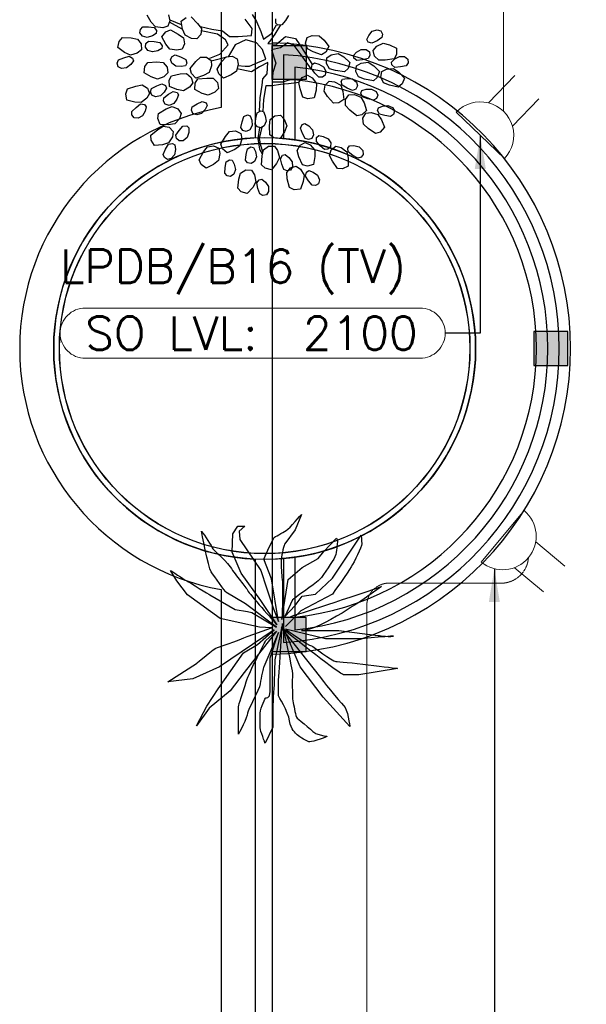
# Model space of a CAD drawing. Header units: millimetres. Extents: x -11575 to 52845, y -36266 to 23021.
# Tile 13 of 184: x -750 to 1788, y 6233 to 10645. Entities that reach past the tile are written whole.
import ezdxf
from ezdxf.enums import TextEntityAlignment as Align

# ---------------------------------------------------------------- set-up
doc = ezdxf.new("R2010")
doc.units = ezdxf.units.MM
doc.header["$MEASUREMENT"] = 0
doc.linetypes.add('HIDDENX2', pattern=[0.75, 0.5, -0.25])
doc.layers.get('0').update_dxf_attribs({"lineweight": 5})
doc.layers.add('ELEC-SO-LVL-TAG', color=7, linetype='Continuous')
doc.layers.add('GREY SCALE', color=9, linetype='Continuous', true_color=0x808080)
for name, color, linetype, lineweight, true_color in [('GREYSCALE', 9, 'Continuous', 0, 0x808080), ('M-MEP-ELPR-CKT', 7, 'HIDDENX2', 20, 0x960000), ('M-MEP-ELPR-SOCKET', 5, 'Continuous', 20, 0x0000ff)]:
    doc.layers.add(name, color=color, linetype=linetype, lineweight=lineweight, true_color=true_color)
doc.layers.add('M-MEP-ELLG-TEXT', color=7, linetype='Continuous', lineweight=20)
doc.styles.add('Oswald Light', font='txt')
doc.styles.add('ROMANS-100', font='romans.shx')
doc.styles.get("Standard").update_dxf_attribs({"font": 'romans.shx'})
doc.dimstyles.new('MDS-50', dxfattribs={"dimtxt": 100, "dimasz": 100, "dimexe": 50, "dimexo": 50, "dimgap": 25, "dimtad": 1, "dimdec": 0, "dimtxsty": 'Oswald Light', "dimcen": 0, "dimdle": 1.5875, "dimazin": 0, "dimtfac": 1, "dimtdec": 0, "dimtix": 1, "dimtmove": 0, "dimatfit": 0, "dimfxl": 1, "dimfrac": 2, "dimtolj": 1, "dimarcsym": 0})

# ---------------------------------------------------------------- blocks, each defined once
blk = doc.blocks.new('FLOOR PLAN')
at = {"layer": 'GREYSCALE', "lineweight": -2, "ltscale": 0.25}
h = blk.add_hatch(color=0, dxfattribs=at)
h.dxf.hatch_style = 1
h.paths.add_polyline_path([(381, 10529.2), (381, 10376.8), (533.4, 10376.8), (533.4, 10529.2)])
h = blk.add_hatch(color=0, dxfattribs=at)
h.dxf.hatch_style = 1
h.paths.add_polyline_path([(1704.6, 9095.5), (1552.2, 9095.5), (1552.2, 9247.9), (1704.6, 9247.9)])
h = blk.add_hatch(color=0, dxfattribs=at)
h.dxf.hatch_style = 1
h.paths.add_polyline_path([(381, 7814.2), (381, 7966.6), (533.4, 7966.6), (533.4, 7814.2)])
at = {"layer": 'GREYSCALE', "color": 0, "lineweight": -2, "ltscale": 0.2}
for p, q in [((153, 16760.7), (152.7, 10251.7)), ((152.6, 8091.7), (152.4, 1907.4))]:
    blk.add_line(p, q, dxfattribs=at)
at = {"layer": 'GREYSCALE', "color": 0, "lineweight": -2, "ltscale": 0.25}
for p, q in [((305.4, 16757.9), (305.1, 10115.7)), ((381, 14166.1), (381, 4141)), ((381, 10541.5), (381, 10116.1)), ((381, 10529.2), (533.4, 10529.2)), ((381, 10376.8), (381, 10529.2)), ((533.4, 10529.2), (533.4, 10376.8)), ((431.8, 10488.4), (431.8, 10112.9)), ((482.6, 10433.1), (482.6, 10107)), ((533.4, 10376.8), (381, 10376.8)), ((482.6, 10375.2), (482.6, 10107)), ((1704.6, 9247.9), (1552.2, 9247.9)), ((1552.2, 9247.9), (1552.2, 9095.5)), ((1704.6, 9095.5), (1704.6, 9247.9)), ((1552.2, 9095.5), (1704.6, 9095.5)), ((305, 8227.7), (304.8, 1755)), ((381, 8227.3), (381, 7801.9)), ((431.8, 8230.4), (431.8, 7855)), ((482.6, 8236.4), (482.6, 7910.3)), ((482.6, 8236.4), (482.6, 7968.2)), ((533.4, 7966.6), (381, 7966.6)), ((381, 7966.6), (381, 7814.2)), ((533.4, 7814.2), (533.4, 7966.6)), ((381, 7814.2), (533.4, 7814.2))]:
    blk.add_line(p, q, dxfattribs=at)
at = {"layer": 'GREYSCALE', "color": 0, "lineweight": -2}
for p, q in [((-161.1, 10634.3), (-179.7, 10665.3)), ((-141.3, 10612.7), (-161.1, 10634.3)), ((-77.2, 10640.1), (-86.6, 10615.7)), ((-83.6, 10666.4), (-77.2, 10640.1)), ((-22.4, 10602.3), (-79.5, 10634.1)), ((-25.6, 10621.4), (-76.3, 10643.6)), ((-27.1, 10638), (-4.2, 10654.8)), ((-20.3, 10602.5), (-27.1, 10638)), ((18.5, 10657.4), (46.7, 10628.7)), ((291.7, 10605.5), (260, 10646.8)), ((291.7, 10669), (310.8, 10637.2)), ((310.8, 10637.2), (329.8, 10592.8)), ((396.8, 10629), (397.3, 10649.3)), ((440.7, 10641.9), (424.4, 10622.4)), ((454.6, 10663.4), (440.7, 10641.9)), ((-211.7, 10586.1), (-209.8, 10601.9)), ((-209.8, 10601.9), (-198.8, 10613.3)), ((-198.8, 10613.3), (-173.2, 10613.4)), ((-173.2, 10613.4), (-148, 10610.3)), ((-148, 10610.3), (-136.9, 10596.2)), ((-109.8, 10608.9), (-141.3, 10612.7)), ((-136.9, 10596.2), (-138.5, 10583.6)), ((-113, 10568), (-96.1, 10590.8)), ((-86.6, 10615.7), (-109.8, 10608.9)), ((-96.1, 10590.8), (-75.2, 10600)), ((-75.2, 10600), (-39.8, 10580.9)), ((-9.2, 10575.4), (-20.3, 10602.5)), ((46.7, 10628.7), (63.5, 10605.8)), ((60.1, 10615), (110.9, 10602.3)), ((63.5, 10605.8), (60.4, 10578.9)), ((136.3, 10580.1), (63.3, 10596)), ((110.9, 10602.3), (158.5, 10596)), ((158.5, 10596), (190.2, 10570.6)), ((288.6, 10573.7), (291.7, 10605.5)), ((329.8, 10592.8), (342.5, 10557.9)), ((377.4, 10583.3), (399.6, 10621.4)), ((418.6, 10621.4), (393.3, 10580.1)), ((406.5, 10620.9), (396.8, 10629)), ((424.4, 10622.4), (406.5, 10620.9)), ((813.6, 10574.9), (829.3, 10593.4)), ((829.3, 10593.4), (850.6, 10600.4)), ((850.6, 10600.4), (867.6, 10594.7)), ((867.6, 10594.7), (874.7, 10580.5)), ((-310.5, 10519.9), (-305.2, 10547.8)), ((-305.2, 10547.8), (-290.4, 10565.2)), ((-290.4, 10565.2), (-250.3, 10563.5)), ((-250.3, 10563.5), (-222.3, 10558.2)), ((-222.3, 10558.2), (-206.2, 10536.4)), ((-200.7, 10572), (-211.7, 10586.1)), ((-179, 10566.1), (-200.7, 10572)), ((-184.6, 10538), (-173, 10548.8)), ((-155.8, 10572.9), (-179, 10566.1)), ((-173, 10548.8), (-147.4, 10547.5)), ((-138.5, 10583.6), (-155.8, 10572.9)), ((-147.4, 10547.5), (-122.4, 10543.1)), ((-96.1, 10536), (-113, 10568)), ((-39.8, 10580.9), (-17, 10563.9)), ((-17, 10563.9), (-12.1, 10537.3)), ((19, 10560.9), (-9.2, 10575.4)), ((43.1, 10559.2), (19, 10560.9)), ((60.4, 10578.9), (43.1, 10559.2)), ((171.2, 10554.7), (136.3, 10580.1)), ((183.9, 10532.5), (171.2, 10554.7)), ((190.2, 10570.6), (228.3, 10570.6)), ((263.2, 10554.7), (215.6, 10532.5)), ((228.3, 10570.6), (288.6, 10573.7)), ((310.8, 10542), (263.2, 10554.7)), ((342.5, 10557.9), (377.4, 10583.3)), ((374.2, 10554.7), (361.5, 10538.8)), ((393.3, 10580.1), (374.2, 10554.7)), ((399.6, 10535.6), (440.9, 10570.6)), ((440.9, 10570.6), (485.3, 10561)), ((485.3, 10561), (504.3, 10532.5)), ((530.1, 10540.2), (537.1, 10565.5)), ((537.1, 10565.5), (559.6, 10574.4)), ((559.6, 10574.4), (591.3, 10573.6)), ((591.3, 10573.6), (613, 10554)), ((613, 10554), (634.6, 10524.9)), ((805.1, 10556.5), (813.6, 10574.9)), ((810.7, 10545.1), (805.1, 10556.5)), ((827.8, 10539.4), (810.7, 10545.1)), ((850.5, 10550.8), (827.8, 10539.4)), ((871.8, 10564.9), (850.5, 10550.8)), ((874.7, 10580.5), (871.8, 10564.9)), ((-281.3, 10498.6), (-310.5, 10519.9)), ((-205.4, 10510.3), (-224.2, 10495)), ((-206.2, 10536.4), (-205.4, 10510.3)), ((-187.3, 10522.4), (-184.6, 10538)), ((-177, 10507.7), (-187.3, 10522.4)), ((-155.7, 10500.7), (-177, 10507.7)), ((-132.1, 10506.2), (-155.7, 10500.7)), ((-114.3, 10515.9), (-132.1, 10506.2)), ((-122.4, 10543.1), (-112.1, 10528.4)), ((-112.1, 10528.4), (-114.3, 10515.9)), ((-77.5, 10513.4), (-96.1, 10536)), ((-46.3, 10507.9), (-77.5, 10513.4)), ((-22.7, 10513.4), (-46.3, 10507.9)), ((-12.1, 10537.3), (-22.7, 10513.4)), ((145.8, 10491.2), (183.9, 10532.5)), ((215.6, 10532.5), (183.9, 10478.5)), ((337.7, 10511.4), (310.8, 10542)), ((352, 10469), (337.7, 10511.4)), ((361.5, 10538.8), (399.6, 10535.6)), ((418.6, 10519.8), (377.4, 10510.2)), ((377.4, 10510.2), (396.4, 10449.9)), ((450.4, 10542), (418.6, 10519.8)), ((478.9, 10529.3), (450.4, 10542)), ((510.7, 10488), (478.9, 10529.3)), ((504.3, 10532.5), (558.3, 10446.7)), ((539, 10514.6), (530.1, 10540.2)), ((564.1, 10501.3), (539, 10514.6)), ((601.9, 10487.7), (564.1, 10501.3)), ((634.6, 10524.9), (621.2, 10499.9)), ((758.7, 10499.9), (779.6, 10512)), ((779.6, 10512), (802, 10511.6)), ((802, 10511.6), (816.1, 10500.5)), ((833.4, 10507.5), (849, 10526)), ((839, 10482), (833.4, 10507.5)), ((849, 10526), (877.4, 10540.1)), ((877.4, 10540.1), (905.8, 10533)), ((905.8, 10533), (938.4, 10517.3)), ((938.4, 10517.3), (938.4, 10489)), ((-313.6, 10449.8), (-307.9, 10464.6)), ((-307.9, 10464.6), (-284.4, 10474.6)), ((-284.4, 10474.6), (-260, 10481.5)), ((-254.7, 10486.3), (-281.3, 10498.6)), ((-260, 10481.5), (-244.3, 10472.8)), ((-224.2, 10495), (-254.7, 10486.3)), ((-240.8, 10460.6), (-252.6, 10444)), ((-244.3, 10472.8), (-240.8, 10460.6)), ((-75, 10466.8), (-67.7, 10480.9)), ((-69.5, 10449.7), (-75, 10466.8)), ((-67.7, 10480.9), (-53.5, 10487.8)), ((-53.5, 10487.8), (-29.4, 10479.1)), ((-29.4, 10479.1), (-6.8, 10467.5)), ((-6.8, 10467.5), (-1.3, 10450.4)), ((13.4, 10426.2), (38.4, 10457.7)), ((38.4, 10457.7), (59, 10477.2)), ((59, 10477.2), (86.1, 10477.5)), ((86.1, 10477.5), (107.8, 10462.8)), ((101.4, 10472.1), (145.8, 10491.2)), ((183.9, 10478.5), (107.7, 10459.4)), ((107.8, 10462.8), (109.1, 10438.7)), ((134.1, 10424), (155.8, 10457.8)), ((155.8, 10457.8), (174.4, 10479.2)), ((174.4, 10479.2), (201.3, 10482.2)), ((201.3, 10482.2), (224.4, 10469.8)), ((224.4, 10469.8), (228.1, 10445.9)), ((317.1, 10453.1), (352, 10469)), ((555.1, 10424.5), (510.7, 10488)), ((621.2, 10499.9), (601.9, 10487.7)), ((623.5, 10448.3), (625.4, 10474.4)), ((625.4, 10474.4), (645.6, 10487.7)), ((645.6, 10487.7), (676.9, 10493.2)), ((676.9, 10493.2), (702.1, 10478.3)), ((702.1, 10478.3), (728.9, 10454)), ((744.4, 10485.4), (758.7, 10499.9)), ((746, 10472.8), (744.4, 10485.4)), ((760.1, 10461.7), (746, 10472.8)), ((785.3, 10464.8), (760.1, 10461.7)), ((810.1, 10471), (785.3, 10464.8)), ((818.1, 10484.8), (810.1, 10471)), ((816.1, 10500.5), (818.1, 10484.8)), ((858.8, 10463.5), (839, 10482)), ((887.2, 10463.5), (858.8, 10463.5)), ((927, 10469.1), (887.2, 10463.5)), ((915.8, 10455), (930.4, 10469.1)), ((938.4, 10489), (927, 10469.1)), ((930.4, 10469.1), (951.6, 10480.7)), ((951.6, 10480.7), (974.1, 10479.5)), ((974.1, 10479.5), (987.9, 10468.1)), ((987.9, 10468.1), (989.3, 10452.3)), ((-309.3, 10434.5), (-313.6, 10449.8)), ((-293.6, 10425.8), (-309.3, 10434.5)), ((-271.4, 10428.8), (-293.6, 10425.8)), ((-252.6, 10444), (-271.4, 10428.8)), ((-192, 10407.2), (-189.1, 10435.4)), ((-189.1, 10435.4), (-175.8, 10454.1)), ((-175.8, 10454.1), (-135.7, 10455.7)), ((-135.7, 10455.7), (-107.4, 10452.9)), ((-107.4, 10452.9), (-89.5, 10432.5)), ((-89.5, 10432.5), (-86.5, 10406.5)), ((-51.1, 10436.7), (-69.5, 10449.7)), ((-27, 10435.1), (-51.1, 10436.7)), ((-7.1, 10439.1), (-27, 10435.1)), ((-1.3, 10450.4), (-7.1, 10439.1)), ((18.8, 10404), (13.4, 10426.2)), ((109.1, 10438.7), (98.2, 10408.9)), ((141.7, 10402.4), (134.1, 10424)), ((220.3, 10415.1), (196.4, 10398.3)), ((228.1, 10445.9), (220.3, 10415.1)), ((288.6, 10411.8), (221.9, 10424.5)), ((225.1, 10440.4), (260, 10437.2)), ((260, 10437.2), (279, 10437.2)), ((279, 10437.2), (317.1, 10453.1)), ((323.5, 10434), (288.6, 10411.8)), ((361.5, 10453.1), (323.5, 10434)), ((358.4, 10402.3), (361.5, 10453.1)), ((396.4, 10449.9), (383.7, 10408.6)), ((557, 10426), (559.5, 10443.8)), ((572.3, 10405.8), (557, 10426)), ((559.5, 10443.8), (569.6, 10451.5)), ((569.6, 10451.5), (589.3, 10446.5)), ((589.3, 10446.5), (610.3, 10434.5)), ((610.3, 10434.5), (621.2, 10414.9)), ((621.2, 10414.9), (618.7, 10397.1)), ((637.3, 10425), (623.5, 10448.3)), ((664.5, 10416.9), (637.3, 10425)), ((704.3, 10411), (664.5, 10416.9)), ((720.8, 10426.8), (704.3, 10411)), ((728.9, 10454), (720.8, 10426.8)), ((755.6, 10412.7), (758.8, 10438.7)), ((768.1, 10388.7), (755.6, 10412.7)), ((758.8, 10438.7), (779.8, 10450.8)), ((779.8, 10450.8), (811.3, 10454.6)), ((811.3, 10454.6), (835.6, 10438.4)), ((835.6, 10438.4), (861.1, 10412.8)), ((861.1, 10412.8), (851.6, 10386)), ((867.9, 10386.9), (871.8, 10412.7)), ((871.8, 10412.7), (893.1, 10424.2)), ((893.1, 10424.2), (924.7, 10427.2)), ((916.9, 10442.4), (915.8, 10455)), ((930.7, 10430.9), (916.9, 10442.4)), ((924.7, 10427.2), (948.6, 10410.3)), ((956, 10433.3), (930.7, 10430.9)), ((981, 10438.8), (956, 10433.3)), ((989.3, 10452.3), (981, 10438.8)), ((-161.1, 10388.4), (-192, 10407.2)), ((-133.5, 10378.5), (-161.1, 10388.4)), ((-103.9, 10389.7), (-133.5, 10378.5)), ((-86.5, 10406.5), (-103.9, 10389.7)), ((-81, 10373.7), (-70.8, 10394.2)), ((-79.3, 10345.4), (-81, 10373.7)), ((-70.8, 10394.2), (-31.5, 10402.3)), ((-31.5, 10402.3), (-3.1, 10404)), ((-3.1, 10404), (17.8, 10386.8)), ((17.8, 10386.8), (25, 10361.6)), ((38.3, 10383.4), (18.8, 10404)), ((35.6, 10360.1), (47.7, 10379.5)), ((72.8, 10394.5), (38.3, 10383.4)), ((47.7, 10379.5), (87.7, 10383.6)), ((98.2, 10408.9), (72.8, 10394.5)), ((87.7, 10383.6), (116, 10382.5)), ((116, 10382.5), (135.2, 10363.3)), ((163.2, 10383.8), (141.7, 10402.4)), ((196.4, 10398.3), (163.2, 10383.8)), ((336.2, 10351.5), (339.3, 10380.1)), ((339.3, 10380.1), (358.4, 10402.3)), ((383.7, 10408.6), (380.6, 10367.4)), ((428.2, 10367.4), (463.1, 10376.9)), ((463.1, 10376.9), (501.1, 10376.9)), ((500.5, 10363.4), (515, 10386.4)), ((515, 10386.4), (539, 10396.6)), ((539, 10396.6), (560, 10384.7)), ((560, 10384.7), (579.2, 10359.3)), ((590.2, 10387.5), (572.3, 10405.8)), ((606.1, 10387.5), (590.2, 10387.5)), ((618.7, 10397.1), (606.1, 10387.5)), ((618, 10351.4), (636.2, 10370.2)), ((636.2, 10370.2), (660.2, 10367.4)), ((690.1, 10368.4), (696.5, 10379.4)), ((696.5, 10379.4), (716.6, 10382.4)), ((716.6, 10382.4), (740.6, 10379.6)), ((740.6, 10379.6), (758.2, 10365.7)), ((794.9, 10379.1), (768.1, 10388.7)), ((834.2, 10371.1), (794.9, 10379.1)), ((851.6, 10386), (834.2, 10371.1)), ((879.7, 10362.5), (867.9, 10386.9)), ((948.6, 10410.3), (973.4, 10383.9)), ((973.4, 10383.9), (963.1, 10357.4)), ((-275, 10313.1), (-267.4, 10334.7)), ((-267.4, 10334.7), (-229.4, 10347.5)), ((-229.4, 10347.5), (-201.4, 10352.7)), ((-201.4, 10352.7), (-178.5, 10338.2)), ((-178.5, 10338.2), (-168.3, 10314.1)), ((-163.8, 10321.2), (-159.3, 10336.4)), ((-159.3, 10336.4), (-136.7, 10348.4)), ((-136.7, 10348.4), (-113, 10357.4)), ((-113, 10357.4), (-96.6, 10350)), ((-92.1, 10338.1), (-102.4, 10320.7)), ((-96.6, 10350), (-92.1, 10338.1)), ((-45.7, 10331.8), (-79.3, 10345.4)), ((-17, 10326.4), (-45.7, 10331.8)), ((10.5, 10342.3), (-17, 10326.4)), ((25, 10361.6), (10.5, 10342.3)), ((34.4, 10331.7), (35.6, 10360.1)), ((66.4, 10314.9), (34.4, 10331.7)), ((139.8, 10337.5), (123.5, 10319.7)), ((135.2, 10363.3), (139.8, 10337.5)), ((326.6, 10294.3), (336.2, 10351.5)), ((352, 10348.3), (342.5, 10288)), ((380.6, 10348.3), (352, 10348.3)), ((380.6, 10367.4), (428.2, 10367.4)), ((418.6, 10354.7), (380.6, 10348.3)), ((453.6, 10357.8), (418.6, 10354.7)), ((501.1, 10364.2), (453.6, 10357.8)), ((505.7, 10335.5), (500.5, 10363.4)), ((518.6, 10297.5), (505.7, 10335.5)), ((577.4, 10330.1), (568.1, 10295.2)), ((579.2, 10359.3), (577.4, 10330.1)), ((613.6, 10324.7), (618, 10351.4)), ((629.2, 10301), (613.6, 10324.7)), ((660.2, 10367.4), (687.7, 10351.5)), ((687.7, 10351.5), (697.4, 10323.9)), ((694.8, 10351.1), (690.1, 10368.4)), ((716.8, 10338.4), (694.8, 10351.1)), ((740.4, 10328.4), (716.8, 10338.4)), ((755, 10334.6), (740.4, 10328.4)), ((762.9, 10348.4), (755, 10334.6)), ((758.2, 10365.7), (762.9, 10348.4)), ((778.3, 10315.5), (782.8, 10327.3)), ((782.8, 10327.3), (802.2, 10333.6)), ((802.2, 10333.6), (826.3, 10334.6)), ((826.3, 10334.6), (846, 10323.7)), ((906.2, 10352.2), (879.7, 10362.5)), ((945.3, 10343), (906.2, 10352.2)), ((963.1, 10357.4), (945.3, 10343)), ((-269.8, 10285.2), (-275, 10313.1)), ((-234.9, 10275.8), (-269.8, 10285.2)), ((-180.3, 10293.1), (-205.6, 10274)), ((-168.3, 10314.1), (-180.3, 10293.1)), ((-158.1, 10306.3), (-163.8, 10321.2)), ((-141.8, 10299), (-158.1, 10306.3)), ((-119.8, 10303.9), (-141.8, 10299)), ((-102.4, 10320.7), (-119.8, 10303.9)), ((-106.4, 10279.7), (-104.5, 10295.5)), ((-104.5, 10295.5), (-84.1, 10310.9)), ((-84.1, 10310.9), (-62.1, 10323.6)), ((-62.1, 10323.6), (-44.8, 10319)), ((-45.8, 10289.1), (-60.3, 10269.7)), ((-38.4, 10308), (-45.8, 10289.1)), ((-44.8, 10319), (-38.4, 10308)), ((94.5, 10306.6), (66.4, 10314.9)), ((123.5, 10319.7), (94.5, 10306.6)), ((323.5, 10234), (326.6, 10294.3)), ((342.5, 10288), (339.3, 10234)), ((540.2, 10290), (518.6, 10297.5)), ((568.1, 10295.2), (540.2, 10290)), ((655.9, 10270.9), (629.2, 10301)), ((702.4, 10288), (678.7, 10272.4)), ((697.4, 10323.9), (702.4, 10288)), ((709.8, 10260), (709.9, 10287.1)), ((709.9, 10287.1), (724.8, 10308.6)), ((724.8, 10308.6), (749, 10309.6)), ((749, 10309.6), (778.6, 10298.4)), ((785.7, 10299.1), (778.3, 10315.5)), ((778.6, 10298.4), (792.7, 10272.7)), ((809.5, 10290.1), (785.7, 10299.1)), ((834.3, 10284), (809.5, 10290.1)), ((847.7, 10292.5), (834.3, 10284)), ((846, 10323.7), (853.4, 10307.4)), ((853.4, 10307.4), (847.7, 10292.5)), ((-247.4, 10234.5), (-229.1, 10252.3)), ((-205.6, 10274), (-234.9, 10275.8)), ((-229.1, 10252.3), (-208.8, 10267.6)), ((-208.8, 10267.6), (-191, 10265.2)), ((-191, 10265.2), (-183.4, 10255)), ((-183.4, 10255), (-188.4, 10235.3)), ((-128.4, 10225.2), (-93.6, 10245.3)), ((-98.5, 10266), (-106.4, 10279.7)), ((-81.2, 10261.4), (-98.5, 10266)), ((-93.6, 10245.3), (-67.3, 10255.9)), ((-60.3, 10269.7), (-81.2, 10261.4)), ((-67.3, 10255.9), (-42, 10246.2)), ((-42, 10246.2), (-27.2, 10224.6)), ((19.4, 10239.6), (22.8, 10255.1)), ((25.9, 10225.2), (19.4, 10239.6)), ((22.8, 10255.1), (44.7, 10268.5)), ((44.7, 10268.5), (67.8, 10278.9)), ((80.6, 10242.9), (64.3, 10225.1)), ((67.8, 10278.9), (84.6, 10272.6)), ((89.8, 10261), (80.6, 10242.9)), ((84.6, 10272.6), (89.8, 10261)), ((313.8, 10227.2), (329.2, 10236.4)), ((329.2, 10236.4), (341.5, 10233.3)), ((678.7, 10272.4), (655.9, 10270.9)), ((729, 10239.1), (709.8, 10260)), ((760.1, 10213.8), (729, 10239.1)), ((803.3, 10238.1), (782.5, 10218.9)), ((792.7, 10272.7), (803.3, 10238.1)), ((852.9, 10237.8), (856.4, 10250)), ((861.6, 10222.1), (852.9, 10237.8)), ((856.4, 10250), (875.1, 10257.9)), ((875.1, 10257.9), (899.1, 10261)), ((899.1, 10261), (919.6, 10251.8)), ((919.6, 10251.8), (928.3, 10236.1)), ((928.3, 10236.1), (924, 10220.9)), ((-247.4, 10218.6), (-247.4, 10234.5)), ((-237.8, 10206), (-247.4, 10218.6)), ((-220, 10203.5), (-237.8, 10206)), ((-200.4, 10214.4), (-220, 10203.5)), ((-188.4, 10235.3), (-200.4, 10214.4)), ((-131.5, 10202.5), (-128.4, 10225.2)), ((-121, 10176.1), (-131.5, 10202.5)), ((-34.8, 10201.6), (-55.9, 10177.9)), ((-27.2, 10224.6), (-34.8, 10201.6)), ((42.7, 10218.8), (25.9, 10225.2)), ((64.3, 10225.1), (42.7, 10218.8)), ((245.8, 10187.4), (254.5, 10211.3)), ((254.5, 10211.3), (270.8, 10218.9)), ((270.8, 10218.9), (282.7, 10214.6)), ((282.7, 10214.6), (289.2, 10195.3)), ((289.2, 10195.3), (290.6, 10171.2)), ((304.3, 10177.2), (307.5, 10202.6)), ((307.5, 10202.6), (313.8, 10227.2)), ((341.5, 10233.3), (349.9, 10214.8)), ((349.9, 10214.8), (353.7, 10190.9)), ((368.7, 10169.2), (371.9, 10197.4)), ((371.9, 10197.4), (392.5, 10215.1)), ((392.5, 10215.1), (418.5, 10217.8)), ((418.5, 10217.8), (435.1, 10200.1)), ((435.1, 10200.1), (445.9, 10170.3)), ((782.5, 10218.9), (760.1, 10213.8)), ((787.1, 10203.8), (800.1, 10226.4)), ((789.3, 10176.7), (787.1, 10203.8)), ((800.1, 10226.4), (824.1, 10229.5)), ((824.1, 10229.5), (854.7, 10220.8)), ((854.7, 10220.8), (870.8, 10196.4)), ((886.1, 10215.2), (861.6, 10222.1)), ((870.8, 10196.4), (884.4, 10162.9)), ((911.4, 10211.3), (886.1, 10215.2)), ((924, 10220.9), (911.4, 10211.3)), ((-162.7, 10128), (-131.9, 10153.7)), ((-131.9, 10153.7), (-107.7, 10168.7)), ((-84.9, 10173.8), (-121, 10176.1)), ((-107.7, 10168.7), (-81.1, 10163.4)), ((-55.9, 10177.9), (-84.9, 10173.8)), ((-81.1, 10163.4), (-62.9, 10144.6)), ((-50.9, 10127.7), (-36.5, 10148.8)), ((-36.5, 10148.8), (-19.6, 10167.8)), ((-19.6, 10167.8), (-1.7, 10168.9)), ((-1.7, 10168.9), (7.8, 10160.5)), ((7.8, 10160.5), (6.8, 10140.2)), ((240.1, 10162.5), (245.8, 10187.4)), ((248.8, 10149.2), (240.1, 10162.5)), ((263.7, 10143.8), (248.8, 10149.2)), ((280, 10151.4), (263.7, 10143.8)), ((290.6, 10171.2), (280, 10151.4)), ((314.3, 10164.9), (304.3, 10177.2)), ((329.7, 10160.9), (314.3, 10164.9)), ((323.5, 10161), (317.1, 10113.4)), ((323.5, 10113.4), (336.2, 10164.2)), ((345.1, 10170.1), (329.7, 10160.9)), ((353.7, 10190.9), (345.1, 10170.1)), ((369.8, 10129.1), (368.7, 10169.2)), ((445.9, 10170.3), (435.6, 10142.9)), ((508.2, 10159.1), (515.8, 10175.3)), ((516.9, 10135.2), (508.2, 10159.1)), ((515.8, 10175.3), (527.7, 10179.7)), ((527.7, 10179.7), (545, 10169.1)), ((545, 10169.1), (561.6, 10151.5)), ((561.6, 10151.5), (566.2, 10129.5)), ((810.3, 10157.6), (789.3, 10176.7)), ((843.4, 10135), (810.3, 10157.6)), ((884.4, 10162.9), (865.2, 10141.9)), ((-162, 10105.2), (-162.7, 10128)), ((-147.1, 10081), (-162, 10105.2)), ((-66.5, 10120.7), (-83.2, 10093.7)), ((-62.9, 10144.6), (-66.5, 10120.7)), ((-47.8, 10112.1), (-50.9, 10127.7)), ((-35.9, 10101.6), (-47.8, 10112.1)), ((-0.8, 10117.3), (-18, 10102.7)), ((6.8, 10140.2), (-0.8, 10117.3)), ((150.3, 10087.9), (171.7, 10121.9)), ((171.7, 10121.9), (190.2, 10143.5)), ((190.2, 10143.5), (217.1, 10146.7)), ((217.1, 10146.7), (240.2, 10134.5)), ((244.1, 10110.6), (236.5, 10079.8)), ((240.2, 10134.5), (244.1, 10110.6)), ((317.1, 10113.4), (323.5, 10065.7)), ((329.8, 10081.6), (323.5, 10113.4)), ((388.2, 10115.5), (369.8, 10129.1)), ((416.4, 10112.3), (388.2, 10115.5)), ((435.6, 10142.9), (416.4, 10112.3)), ((528.5, 10112.4), (516.9, 10135.2)), ((543.7, 10107.8), (528.5, 10112.4)), ((558.6, 10113.2), (543.7, 10107.8)), ((566.2, 10129.5), (558.6, 10113.2)), ((578.6, 10099.3), (579.7, 10117.3)), ((579.7, 10117.3), (589.2, 10125.7)), ((589.2, 10125.7), (609.2, 10122.2)), ((609.2, 10122.2), (631.1, 10111.9)), ((631.1, 10111.9), (643.5, 10093.2)), ((865.2, 10141.9), (843.4, 10135)), ((-111.1, 10084.9), (-147.1, 10081)), ((-83.2, 10093.7), (-111.1, 10084.9)), ((-107.9, 10041.8), (-97.2, 10065.1)), ((-97.2, 10065.1), (-83.8, 10086.7)), ((-83.8, 10086.7), (-66.4, 10090.8)), ((-66.4, 10090.8), (-55.6, 10084.1)), ((-53.1, 10063.9), (-56.7, 10040)), ((-55.6, 10084.1), (-53.1, 10063.9)), ((-18, 10102.7), (-35.9, 10101.6)), ((73.5, 10052.7), (90.6, 10075.3)), ((90.6, 10075.3), (117.3, 10080)), ((117.3, 10080), (141.1, 10069.1)), ((141.1, 10069.1), (146.4, 10045.5)), ((158.1, 10066.4), (150.3, 10087.9)), ((179.7, 10048), (158.1, 10066.4)), ((212.7, 10062.8), (179.7, 10048)), ((236.5, 10079.8), (212.7, 10062.8)), ((263.7, 10041.8), (269.8, 10066.5)), ((269.8, 10066.5), (285.2, 10075.8)), ((285.2, 10075.8), (297.5, 10072.8)), ((297.5, 10072.8), (306, 10054.3)), ((323.5, 10065.7), (336.2, 10043.5)), ((339.3, 10053), (329.8, 10081.6)), ((336, 10034.7), (342.2, 10062.4)), ((342.2, 10062.4), (364.6, 10077.7)), ((364.6, 10077.7), (390.7, 10077.7)), ((390.7, 10077.7), (405.3, 10058.4)), ((493.2, 10058.8), (505.9, 10082.7)), ((505.9, 10082.7), (529.1, 10094.8)), ((529.1, 10094.8), (551, 10084.5)), ((551, 10084.5), (572, 10060.7)), ((572, 10060.7), (572.5, 10031.5)), ((595.5, 10080.3), (578.6, 10099.3)), ((614.7, 10063.4), (595.5, 10080.3)), ((630.5, 10064.7), (614.7, 10063.4)), ((642.4, 10075.2), (630.5, 10064.7)), ((637.9, 10036.2), (645.6, 10062.2)), ((643.5, 10093.2), (642.4, 10075.2)), ((645.6, 10062.2), (666, 10078.6)), ((666, 10078.6), (689.4, 10072.9)), ((689.4, 10072.9), (714.8, 10053.7)), ((719.3, 10070.2), (726.9, 10080.3)), ((721.8, 10052.4), (719.3, 10070.2)), ((726.9, 10080.3), (747.2, 10080.9)), ((747.2, 10080.9), (770.7, 10075.1)), ((770.7, 10075.1), (786.5, 10059.2)), ((-102.1, 10027), (-107.9, 10041.8)), ((-88.6, 10018.7), (-102.1, 10027)), ((-71.1, 10022.8), (-88.6, 10018.7)), ((-56.7, 10040), (-71.1, 10022.8)), ((54, 10017.6), (73.5, 10052.7)), ((63, 9996.5), (54, 10017.6)), ((146.4, 10045.5), (140.5, 10014.3)), ((174.2, 10007.5), (189, 10017.7)), ((189, 10017.7), (201.5, 10015.3)), ((260.7, 10016.4), (263.7, 10041.8)), ((270.8, 10004.1), (260.7, 10016.4)), ((309.9, 10030.4), (301.5, 10009.6)), ((306, 10054.3), (309.9, 10030.4)), ((332.8, 9994.7), (336, 10034.7)), ((412.9, 10027.5), (399.7, 10001.4)), ((405.3, 10058.4), (412.9, 10027.5)), ((417.5, 10022.1), (426.8, 10037.5)), ((423.6, 9997.5), (417.5, 10022.1)), ((426.8, 10037.5), (439.1, 10040.5)), ((439.1, 10040.5), (455.2, 10028.1)), ((455.2, 10028.1), (469.8, 10008.8)), ((500.6, 10031.3), (493.2, 10058.8)), ((516.3, 9994.4), (500.6, 10031.3)), ((572.5, 10031.5), (565.9, 9995.9)), ((650.5, 10010.8), (637.9, 10036.2)), ((714.8, 10053.7), (721, 10025.1)), ((721, 10025.1), (721.6, 9989)), ((742, 10037.1), (721.8, 10052.4)), ((764.2, 10024.3), (742, 10037.1)), ((779.5, 10028.7), (764.2, 10024.3)), ((789, 10041.4), (779.5, 10028.7)), ((786.5, 10059.2), (789, 10041.4)), ((85.6, 9979.4), (63, 9996.5)), ((117.7, 9996), (85.6, 9979.4)), ((140.5, 10014.3), (117.7, 9996)), ((168, 9957), (169.5, 9982.5)), ((169.5, 9982.5), (174.2, 10007.5)), ((201.5, 10015.3), (211, 9997.4)), ((216.3, 9973.8), (209.1, 9952.5)), ((211, 9997.4), (216.3, 9973.8)), ((239.4, 9958), (262.6, 9972)), ((262.6, 9972), (288.8, 9970.5)), ((286.2, 10000.3), (270.8, 10004.1)), ((301.5, 10009.6), (286.2, 10000.3)), ((349.6, 9979.2), (332.8, 9994.7)), ((377.3, 9973), (349.6, 9979.2)), ((399.7, 10001.4), (377.3, 9973)), ((432.7, 9973.6), (423.6, 9997.5)), ((447.3, 9967.3), (432.7, 9973.6)), ((446, 9959.9), (462.6, 9981.3)), ((462.6, 9981.3), (487.5, 9989.3)), ((472, 9986.5), (462.7, 9971.1)), ((469.8, 10008.8), (472, 9986.5)), ((487.5, 9989.3), (507.3, 9975.4)), ((507.3, 9975.4), (524, 9948.4)), ((538.5, 9988.6), (516.3, 9994.4)), ((565.9, 9995.9), (538.5, 9988.6)), ((673.3, 9977.7), (650.5, 10010.8)), ((696.1, 9976.3), (673.3, 9977.7)), ((721.6, 9989), (696.1, 9976.3)), ((178.7, 9945.3), (168, 9957)), ((194.3, 9942.4), (178.7, 9945.3)), ((209.1, 9952.5), (194.3, 9942.4)), ((226.2, 9890.9), (231.6, 9930.7)), ((231.6, 9930.7), (239.4, 9958)), ((288.8, 9970.5), (302.2, 9950.4)), ((302.2, 9950.4), (308, 9919.2)), ((312.3, 9913.5), (322.5, 9928.3)), ((322.5, 9928.3), (334.9, 9930.6)), ((334.9, 9930.6), (350.3, 9917.4)), ((448.6, 9931.6), (446, 9959.9)), ((462.7, 9971.1), (447.3, 9967.3)), ((457.8, 9892.5), (448.6, 9931.6)), ((524, 9948.4), (519.5, 9919.5)), ((530, 9944.7), (534.1, 9962.2)), ((543.4, 9923.1), (530, 9944.7)), ((534.1, 9962.2), (544.9, 9968.9)), ((544.9, 9968.9), (564.1, 9962)), ((564.1, 9962), (583.9, 9948.2)), ((583.9, 9948.2), (592.9, 9927.6)), ((592.9, 9927.6), (588.8, 9910.1)), ((242.1, 9874.5), (226.2, 9890.9)), ((293.4, 9893.8), (269.4, 9866.7)), ((308, 9919.2), (293.4, 9893.8)), ((317, 9888.5), (312.3, 9913.5)), ((324.8, 9864.1), (317, 9888.5)), ((350.3, 9917.4), (363.8, 9897.3)), ((363.8, 9897.3), (364.7, 9874.8)), ((478.7, 9883), (457.8, 9892.5)), ((506.9, 9885.6), (478.7, 9883)), ((519.5, 9919.5), (506.9, 9885.6)), ((559.5, 9903.2), (543.4, 9923.1)), ((575.3, 9901.8), (559.5, 9903.2)), ((588.8, 9910.1), (575.3, 9901.8)), ((-254, 9864.4), (-254, 9867.8)), ((269.4, 9866.7), (242.1, 9874.5)), ((339, 9857.1), (324.8, 9864.1)), ((354.6, 9860), (339, 9857.1)), ((364.7, 9874.8), (354.6, 9860))]:
    blk.add_line(p, q, dxfattribs=at)
at = {"layer": 'GREYSCALE', "color": 0, "lineweight": -2, "ltscale": 0.25}
for radius in [945, 945, 945, 919.6, 919.6, 919.6]:
    blk.add_circle((347.1, 9171.7), radius, dxfattribs=at)
at = {"layer": 'GREYSCALE', "color": 0, "lineweight": -2}
blk.add_circle((347, 9171.7), 919, dxfattribs=at)
at = {"layer": 'GREYSCALE', "color": 0, "lineweight": -2, "ltscale": 0.25}
for centre, radius, start, end in [((347.1, 9171.7), 1370.2, 271.4196, 88.5804), ((347.1, 9171.7), 1319.4, 273.6827, 86.3173), ((347.1, 9171.7), 1268.6, 276.1335, 83.8665), ((354.6, 9171.7), 1210.3, 276.0738, 83.9262), ((347, 9171.7), 945, 92.5429, 267.4529), ((347, 9171.7), 945.1, 272.0616, 87.9384)]:
    blk.add_arc(centre, radius, start, end, dxfattribs=at)
at = {"layer": 'GREYSCALE', "color": 0, "lineweight": -2, "ltscale": 0.2}
blk.add_arc((347, 9171.7), 1097.4, 100.1997, 259.7961, dxfattribs=at)
at = {"layer": 'GREYSCALE', "color": 0, "lineweight": -2}
for points in [[(443.3, 8356.5), (459, 8365.8), (512.3, 8428.6), (512.3, 8428.6)], [(512.3, 8428.6), (512.3, 8428.6), (484, 8359.7), (484, 8359.7)], [(107.6, 8171.4), (95.1, 8190.2), (63.7, 8353.4), (63.7, 8353.4)], [(63.7, 8353.4), (63.7, 8353.4), (104.4, 8296.9), (110.6, 8281.1)], [(201.6, 8259.3), (201.6, 8259.3), (204.8, 8340.7), (204.8, 8340.7)], [(204.8, 8340.7), (204.8, 8340.7), (226.7, 8375.3), (226.7, 8375.3)], [(226.7, 8375.3), (226.7, 8375.3), (258.1, 8375.3), (258.1, 8375.3)], [(258.1, 8375.3), (258.1, 8375.3), (233, 8353.4), (233, 8353.4)], [(233, 8353.4), (233, 8353.4), (236.1, 8315.8), (236.1, 8315.8)], [(389.9, 8325.1), (389.9, 8325.1), (427.6, 8347), (443.3, 8356.5)], [(484, 8359.7), (484, 8359.7), (437, 8296.9), (437, 8296.9)], [(236.1, 8315.8), (236.1, 8315.8), (330.3, 8177.7), (330.3, 8177.7)], [(367.9, 8281.1), (367.9, 8281.1), (389.9, 8325.1), (389.9, 8325.1)], [(612.7, 8262.4), (612.7, 8262.4), (669.2, 8322), (669.2, 8322)], [(650.4, 8143.1), (650.4, 8143.1), (778.9, 8334.6), (778.9, 8334.6)], [(672.4, 8296.9), (669.2, 8287.5), (672.4, 8253), (656.6, 8227.9)], [(669.2, 8322), (669.2, 8322), (675.4, 8306.2), (672.4, 8296.9)], [(110.6, 8281.1), (117, 8265.5), (163.9, 8234.1), (192.2, 8193.3)], [(242.4, 8165.1), (242.4, 8165.1), (201.6, 8259.3), (201.6, 8259.3)], [(342.9, 8227.9), (342.9, 8227.9), (367.9, 8281.1), (367.9, 8281.1)], [(587.5, 8231), (587.5, 8231), (612.7, 8262.4), (612.7, 8262.4)], [(377.4, 8140), (377.4, 8140), (342.9, 8227.9), (342.9, 8227.9)], [(515.4, 8190.2), (515.4, 8190.2), (587.5, 8231), (587.5, 8231)], [(656.6, 8227.9), (640.9, 8202.8), (600.2, 8140), (587.5, 8130.6)], [(-46.2, 8130.6), (-46.2, 8130.6), (-74.5, 8177.7), (-74.5, 8177.7)], [(-74.5, 8177.7), (-74.5, 8177.7), (-14.8, 8136.8), (-2.3, 8130.6)], [(173.4, 8080.4), (173.4, 8080.4), (120.1, 8152.6), (107.6, 8171.4)], [(192.2, 8193.3), (207.1, 8171.9), (223.7, 8150.4), (238.9, 8130.7)], [(330.3, 8042.7), (330.3, 8042.7), (242.4, 8165.1), (242.4, 8165.1)], [(330.3, 8177.7), (330.3, 8177.7), (355.4, 8099.2), (355.4, 8099.2)], [(452.6, 8136.8), (452.6, 8136.8), (515.4, 8190.2), (515.4, 8190.2)], [(735, 8193.3), (722.5, 8171.4), (650.4, 8071), (650.4, 8071)], [(0.9, 8067.8), (0.9, 8067.8), (-46.2, 8130.6), (-46.2, 8130.6)], [(-2.3, 8130.6), (10.3, 8124.3), (101.3, 8067.8), (101.3, 8067.8)], [(238.9, 8130.7), (252.5, 8113.1), (264.9, 8096.9), (273.8, 8083.6)], [(408.8, 7948.7), (408.8, 7948.7), (377.4, 8140), (377.4, 8140)], [(424.4, 7958), (424.4, 7958), (452.6, 8136.8), (452.6, 8136.8)], [(587.5, 8130.6), (575, 8121.2), (471.5, 8045.9), (471.5, 8045.9)], [(575, 8071), (575, 8071), (650.4, 8143.1), (650.4, 8143.1)], [(261.3, 8027.1), (261.3, 8027.1), (173.4, 8080.4), (173.4, 8080.4)], [(273.8, 8083.6), (292.7, 8055.2), (402.5, 7932.9), (402.5, 7932.9)], [(355.4, 8099.2), (355.4, 8099.2), (386.8, 8005), (386.8, 8005)], [(462.1, 7970.6), (462.1, 7970.6), (691.2, 8042.7), (870, 8105.5)], [(870, 8105.5), (870, 8105.5), (813.6, 8064.7), (813.6, 8064.7)], [(148.4, 7961.2), (148.4, 7961.2), (0.9, 8067.8), (0.9, 8067.8)], [(101.3, 8067.8), (101.3, 8067.8), (214.2, 8001.9), (214.2, 8001.9)], [(402.5, 7932.9), (402.5, 7932.9), (330.3, 8042.7), (330.3, 8042.7)], [(471.5, 8045.9), (471.5, 8045.9), (437, 7970.6), (437, 7970.6)], [(484, 8020.8), (484, 8020.8), (515.4, 8061.6), (515.4, 8061.6)], [(650.4, 8071), (650.4, 8071), (509.2, 7995.7), (509.2, 7995.7)], [(813.6, 8064.7), (813.6, 8064.7), (593.9, 7907.8), (512.3, 7907.8)], [(515.4, 8061.6), (515.4, 8061.6), (575, 8071), (575, 8071)], [(214.2, 8001.9), (214.2, 8001.9), (269.9, 7992.7), (269.9, 7992.7)], [(399.4, 7923.6), (399.4, 7923.6), (261.3, 8027.1), (261.3, 8027.1)], [(269.9, 7992.7), (269.9, 7992.7), (289.5, 7989.4), (289.5, 7989.4)], [(289.5, 7989.4), (289.5, 7989.4), (399.4, 7923.6), (399.4, 7923.6)], [(386.8, 8005), (386.8, 8005), (408.8, 7948.7), (408.8, 7948.7)], [(437, 7970.6), (437, 7970.6), (484, 8020.8), (484, 8020.8)], [(509.2, 7995.7), (509.2, 7995.7), (440.1, 7926.7), (440.1, 7926.7)], [(324, 7923.6), (324, 7923.6), (148.4, 7961.2), (148.4, 7961.2)], [(389.9, 7911), (389.9, 7911), (145.1, 7744.7), (145.1, 7744.7)], [(399.4, 7904.7), (399.4, 7904.7), (255, 7719.6), (255, 7719.6)], [(273.8, 7882.7), (273.8, 7882.7), (377.4, 7920.4), (377.4, 7920.4)], [(314.6, 7845), (314.6, 7845), (389.9, 7911), (389.9, 7911)], [(377.4, 7920.4), (377.4, 7920.4), (324, 7923.6), (324, 7923.6)], [(408.8, 7898.5), (408.8, 7898.5), (342.9, 7744.7), (342.9, 7744.7)], [(371.1, 7785.5), (371.1, 7785.5), (408.8, 7898.5), (408.8, 7898.5)], [(382.3, 7889.9), (382.3, 7889.9), (399.4, 7904.7), (399.4, 7904.7)], [(427.6, 7939.2), (427.6, 7939.2), (393.1, 7776), (393.1, 7776)], [(429.8, 7913.6), (424.4, 7918), (421.3, 7920.4), (421.3, 7920.4)], [(421.3, 7920.4), (421.3, 7920.4), (597, 7697.6), (597, 7697.6)], [(506.1, 7744.7), (506.1, 7744.7), (427.6, 7929.8), (427.6, 7929.8)], [(619, 7870.1), (619, 7870.1), (440.1, 7914.1), (440.1, 7914.1)], [(512.3, 7907.8), (512.3, 7907.8), (678.6, 7907.8), (678.6, 7907.8)], [(678.6, 7907.8), (678.6, 7907.8), (854.3, 7885.9), (854.3, 7885.9)], [(264.4, 7678.8), (276.9, 7719.6), (352.3, 7863.9), (352.3, 7863.9)], [(352.3, 7863.9), (352.3, 7863.9), (382.3, 7889.9), (382.3, 7889.9)], [(766.5, 7870.1), (766.5, 7870.1), (619, 7870.1), (619, 7870.1)], [(251.9, 7807.4), (251.9, 7807.4), (314.6, 7845), (314.6, 7845)], [(139, 7647.4), (139, 7647.4), (251.9, 7807.4), (251.9, 7807.4)], [(393.1, 7776), (393.1, 7776), (389.9, 7678.8), (389.9, 7678.8)], [(-87, 7678.8), (-87, 7678.8), (41.6, 7760.4), (41.6, 7760.4)], [(145.1, 7744.7), (145.1, 7744.7), (26, 7691.3), (26, 7691.3)], [(342.9, 7744.7), (342.9, 7744.7), (330.3, 7697.6), (327.2, 7669.3)], [(609.5, 7609.8), (609.5, 7609.8), (506.1, 7744.7), (506.1, 7744.7)], [(942.1, 7738.4), (942.1, 7738.4), (769.6, 7710.2), (769.6, 7710.2)], [(26, 7691.3), (26, 7691.3), (-87, 7678.8), (-87, 7678.8)], [(255, 7719.6), (255, 7719.6), (192.2, 7637.9), (192.2, 7637.9)], [(229.9, 7569), (229.9, 7569), (251.9, 7637.9), (264.4, 7678.8)], [(597, 7697.6), (597, 7697.6), (681.7, 7587.9), (700.6, 7572.1)], [(88.7, 7569), (88.7, 7569), (139, 7647.4), (139, 7647.4)], [(192.2, 7637.9), (192.2, 7637.9), (98.1, 7559.6), (98.1, 7559.6)], [(471.5, 7644.2), (474.7, 7631.7), (468.3, 7606.7), (474.7, 7584.7)], [(459, 7503), (452.6, 7543.9), (408.8, 7616), (408.8, 7616)], [(728.8, 7478), (728.8, 7478), (609.5, 7609.8), (609.5, 7609.8)], [(41.6, 7481.2), (41.6, 7481.2), (88.7, 7569), (88.7, 7569)], [(98.1, 7559.6), (98.1, 7559.6), (41.6, 7481.2), (41.6, 7481.2)], [(229.9, 7443.5), (229.9, 7443.5), (229.9, 7569), (229.9, 7569)], [(474.7, 7584.7), (481, 7562.8), (484, 7525.1), (493.3, 7515.6)], [(700.6, 7572.1), (719.4, 7556.5), (728.8, 7478), (728.8, 7478)], [(493.3, 7440.3), (484, 7449.8), (465.2, 7462.3), (459, 7503)], [(493.3, 7515.6), (502.9, 7506.3), (575, 7446.6), (575, 7446.6)], [(383.7, 7474.9), (383.7, 7474.9), (349.1, 7402.7), (349.1, 7402.7)]]:
    blk.add_open_spline(points, degree=3, dxfattribs=at)
for points, knots in [([(437, 8296.9), (437, 8296.9), (421.3, 8246.7), (421.3, 8227.9), (421.3, 8209.1), (421.3, 8171.4), (424.4, 8146.3), (427.6, 8121.2), (427.6, 8074.1), (427.6, 8058.4), (427.6, 8042.7), (424.4, 7958), (424.4, 7958)], [110, 110, 110, 110, 111, 111, 111, 112, 112, 112, 113, 113, 113, 114, 114, 114, 114]), ([(778.9, 8334.6), (778.9, 8334.6), (782.1, 8312.6), (782.1, 8296.9), (782.1, 8281.1), (747.6, 8215.3), (735, 8193.3)], [129, 129, 129, 129, 130, 130, 130, 131, 131, 131, 131]), ([(408.8, 7616), (408.8, 7616), (408.8, 7637.9), (408.8, 7666.2), (408.8, 7694.5), (427.6, 7939.2), (427.6, 7939.2)], [32, 32, 32, 32, 33, 33, 33, 34, 34, 34, 34]), ([(427.6, 7929.8), (427.6, 7929.8), (471.5, 7729), (471.5, 7713.2), (471.5, 7697.6), (468.4, 7656.8), (471.5, 7644.2)], [22, 22, 22, 22, 23, 23, 23, 24, 24, 24, 24]), ([(769.6, 7710.2), (769.6, 7710.2), (716.3, 7710.2), (700.6, 7710.2), (686.6, 7710.2), (475.2, 7877.7), (429.8, 7913.6)], [13, 13, 13, 13, 14, 14, 14, 15, 15, 15, 15]), ([(440.1, 7914.1), (440.1, 7914.1), (546.8, 7838.8), (556.2, 7838.8), (565.5, 7838.8), (647.2, 7769.8), (666.1, 7769.8), (684.9, 7769.8), (942.1, 7738.4), (942.1, 7738.4)], [9, 9, 9, 9, 10, 10, 10, 11, 11, 11, 12, 12, 12, 12]), ([(41.6, 7760.4), (41.6, 7760.4), (126.4, 7832.5), (135.8, 7832.5), (145.1, 7832.5), (273.8, 7882.7), (273.8, 7882.7)], [67, 67, 67, 67, 68, 68, 68, 69, 69, 69, 69]), ([(854.3, 7885.9), (854.3, 7885.9), (895.1, 7879.6), (923.3, 7882.7), (951.5, 7885.9), (766.5, 7870.1), (766.5, 7870.1)], [5, 5, 5, 5, 6, 6, 6, 7, 7, 7, 7]), ([(352.3, 7606.7), (352.3, 7606.7), (371.1, 7600.4), (371.1, 7634.9), (371.1, 7669.3), (371.1, 7785.5), (371.1, 7785.5)], [42, 42, 42, 42, 43, 43, 43, 44, 44, 44, 44]), ([(389.9, 7678.8), (389.9, 7678.8), (383.7, 7587.9), (383.7, 7562.8), (383.7, 7537.7), (383.7, 7474.9), (383.7, 7474.9)], [36, 36, 36, 36, 37, 37, 37, 38, 38, 38, 38]), ([(327.2, 7669.3), (324, 7641.1), (270.7, 7553.2), (270.7, 7537.7), (270.7, 7521.9), (229.9, 7443.5), (229.9, 7443.5)], [47, 47, 47, 47, 48, 48, 48, 49, 49, 49, 49]), ([(349.1, 7402.7), (349.1, 7402.7), (327.2, 7459.1), (327.2, 7471.7), (327.2, 7484.3), (327.2, 7509.3), (327.2, 7537.7), (327.2, 7565.8), (352.3, 7606.7), (352.3, 7606.7)], [39, 39, 39, 39, 40, 40, 40, 41, 41, 41, 42, 42, 42, 42]), ([(575, 7446.6), (575, 7446.6), (612.7, 7434), (625.2, 7434), (637.7, 7434), (559.2, 7408.9), (549.9, 7408.9), (540.5, 7408.9), (502.9, 7431), (493.3, 7440.3)], [27, 27, 27, 27, 28, 28, 28, 29, 29, 29, 30, 30, 30, 30])]:
    blk.add_open_spline(points, degree=3, knots=knots, dxfattribs=at)
blk = doc.blocks.new('13A DSSO')
at = {"color": 0}
for points in [[(-50, 86.6), (-50, 200)], [(50, 86.6), (50, 200)]]:
    blk.add_lwpolyline(points, dxfattribs=at)
blk.add_lwpolyline([(-100, 0), (100, 0, 1), (-100, 0)], format="xyb", dxfattribs=at)
blk = doc.blocks.new('ELEC-SO-LVL-EQP-TAG')
at = {"color": 0}
blk.add_lwpolyline([(75, 72.5), (1075, 72.5, -0.414214), (1150, -2.5), (1150, -2.5, -0.414214), (1075, -77.5), (75, -77.5, -0.414214), (0, -2.5), (0, -2.5, -0.414214)], format="xyb", close=True, dxfattribs=at)
at = {"color": 0, "insert": (75, -2.5), "char_height": 100, "attachment_point": 4}
blk.add_mtext_dynamic_manual_height_columns('{\\Fromans|c0;SO LVL:}', width=1015.069, gutter_width=1, heights=[0], dxfattribs=at)
at = {"color": 0, "style": 'ROMANS-100'}
for tag, p in [('SO-EQP', (0, 197.5)), ('SO-LVL', (725, -2.5))]:
    blk.add_attdef(tag, text='', height=100, dxfattribs=at).set_placement(p, align=Align.MIDDLE_LEFT)

msp = doc.modelspace()

# ---------------------------------------------------------------- linework, layer by layer
at = {"layer": 'M-MEP-ELPR-CKT', "ltscale": 3}
for points in [[(1417.1, 10234.8), (1417.1, 17752.5, -0.414214), (1517.1, 17852.5), (2518.7, 17852.5, 0.198912), (2589.5, 17881.8), (2630.9, 17923.2)], [(876.3, 1902.6), (834.9, 1942.8, -0.20275), (804.6, 2014.5), (804.6, 8020.4, -0.414214), (904.6, 8120.4), (1415.3, 8120.4, 0.371866), (1528.7, 8234.5), (1528.7, 8234.5)]]:
    msp.add_lwpolyline(points, format="xyb", dxfattribs=at)

# ---------------------------------------------------------------- block references
at = {"layer": 'GREY SCALE'}
msp.add_blockref('FLOOR PLAN', (0, 0), dxfattribs=at)
at = {"layer": 'M-MEP-ELLG-TEXT'}
ref = msp.add_blockref('ELEC-SO-LVL-EQP-TAG', (-569.1, 9244.3), dxfattribs=dict(at, xscale=1.5, yscale=1.5, zscale=1.5))
ref.add_attrib('SO-EQP', 'LPDB/B16 (TV)', dxfattribs={"layer": 'ELEC-SO-LVL-TAG', "height": 150, "style": 'ROMANS-100'}).set_placement((-569.1, 9540.5), align=Align.MIDDLE_LEFT)
ref.add_attrib('SO-LVL', '2100', dxfattribs={"layer": 'ELEC-SO-LVL-TAG', "height": 150, "style": 'ROMANS-100'}).set_placement((518.4, 9240.5), align=Align.MIDDLE_LEFT)
at = {"layer": 'M-MEP-ELPR-SOCKET', "color": 1, "true_color": 0xff0000, "xscale": 1.5, "yscale": 1.5, "zscale": 1.5}
for p, rotation in [((1313, 10126.8), 316.0611120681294), ((1413.4, 8330.4), 230.2674532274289)]:
    msp.add_blockref('13A DSSO', p, dxfattribs=dict(at, rotation=rotation))

# ---------------------------------------------------------------- leaders
at = {"layer": 'M-MEP-ELLG-TEXT'}
for points in [[(1313, 10126.8), (1313, 9240.5), (1155.9, 9240.5)], [(1376, 8185.1), (1376, 4681.3), (1391.3, 4681.3)]]:
    msp.add_leader(points, dimstyle='MDS-50', override={"dimasz": 150, "dimtad": 0}, dxfattribs=at)

doc.saveas('drawing.dxf')
